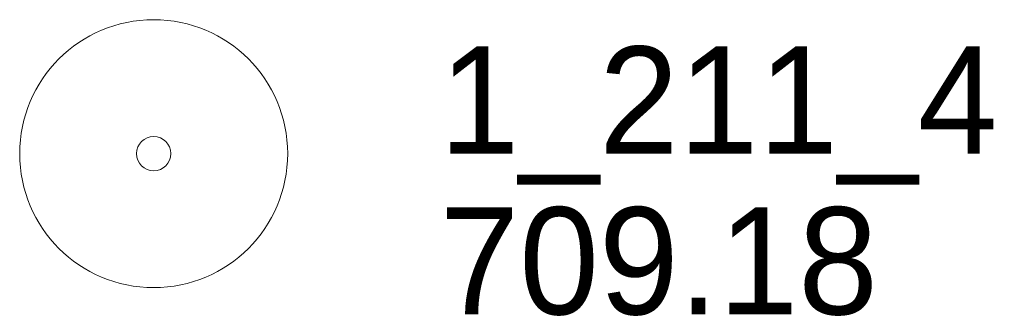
# Model space of a CAD drawing. Extents: x 863487 to 870045, y 569252 to 575761.
# Tile 32 of 66: x 866021 to 866076, y 573280 to 573297. Entities that reach past the tile are written whole.
import ezdxf

# ---------------------------------------------------------------- set-up
doc = ezdxf.new("R2010")
doc.units = 0
doc.header["$LTSCALE"] = 0.005
doc.header["$MEASUREMENT"] = 0
doc.layers.add('E_MAP_PassPoints', color=40, linetype='Continuous', lineweight=15)
doc.styles.add('Style-IGR_FONT_0', font='IGR_FONT_0.shx')

# ---------------------------------------------------------------- blocks, each defined once
blk = doc.blocks.new('PP')
at = {"layer": 'E_MAP_PassPoints', "color": 40, "linetype": 'Continuous', "lineweight": 0}
for radius in [7.5, 0.96]:
    blk.add_circle((0, 0), radius, dxfattribs=at)

msp = doc.modelspace()

# ---------------------------------------------------------------- block references
at = {"layer": 'E_MAP_PassPoints', "color": 40, "linetype": 'Continuous'}
msp.add_blockref('PP', (866028.263, 573289.076), dxfattribs=at)
msp.add_blockref('PP', (866028.263, 573289.076), dxfattribs=at)

# ---------------------------------------------------------------- texts
at = {"layer": 'E_MAP_PassPoints', "color": 40, "linetype": 'Continuous', "style": 'Style-IGR_FONT_0'}
for s, p in [('1_211_4', (866044.263, 573289.076)), ('1_211_4', (866044.263, 573289.076)), ('709.18', (866044.263, 573280.076)), ('709.18', (866044.263, 573280.076))]:
    msp.add_text(s, height=6, dxfattribs=at).set_placement(p)

doc.saveas('drawing.dxf')
